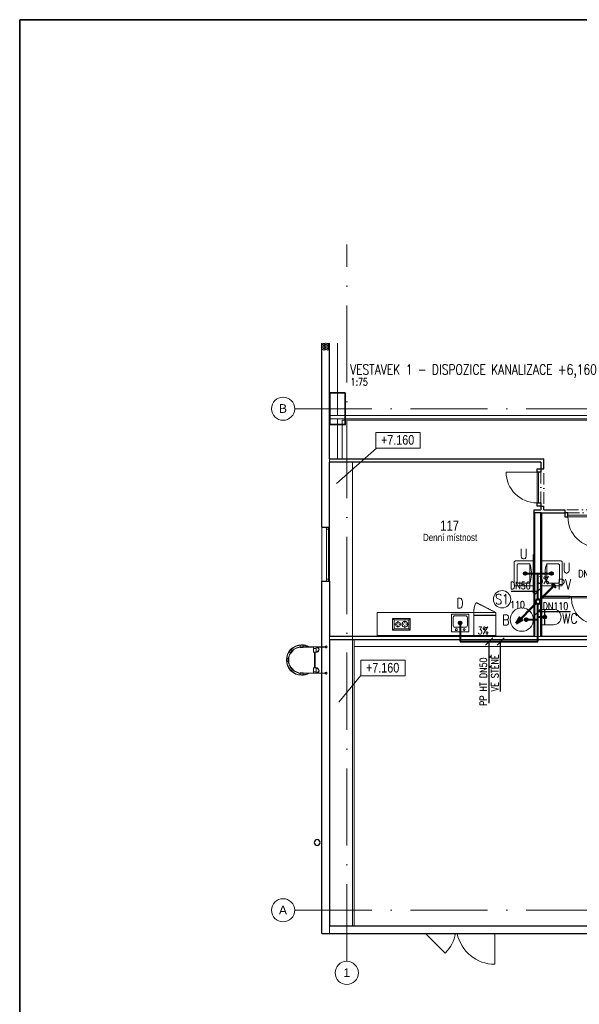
# Model space of a CAD drawing. Header units: millimetres. Extents: x -34728 to 839610, y -480656 to 464976.
# Tile 17 of 69: x -3798 to 10706, y 27349 to 52868. Entities that reach past the tile are written whole.
import ezdxf
from ezdxf.enums import TextEntityAlignment as Align

# ---------------------------------------------------------------- set-up
doc = ezdxf.new("R2010")
doc.units = ezdxf.units.MM
for name, pattern in [('A_CARA_07', [7, 5, -2]), ('ČERCHOVANÁ', [25.4, 12.7, -6.35, 0, -6.35]), ('Čerchovaná 20mm', [3000, 2000, -500, 0, -500]), ('Čerchovaná 3mm', [500, 300, -100, 0, -100])]:
    doc.linetypes.add(name, pattern=pattern)
doc.layers.get('0').update_dxf_attribs({"color": 9})
doc.layers.get('Defpoints').update_dxf_attribs({"color": 140})
for name, color, linetype, lineweight in [('05_ŠRAFY', 253, 'Continuous', 9), ('CA_DVERE', 9, 'Continuous', 13), ('CA_DVERE18', 9, 'Continuous', 9), ('CA_DVERE25', 9, 'Continuous', 9), ('CA_DVERE_NEVHRA1', 9, 'Čerchovaná 3mm', 13), ('CA_KOTY', 9, 'Continuous', 9), ('CA_OKNA25', 9, 'Continuous', 13), ('CA_OSY', 9, 'ČERCHOVANÁ', 9), ('CA_PODLAHA25', 9, 'Continuous', 13), ('CA_POHHRA25', 9, 'Continuous', 13), ('CA_REZY', 9, 'Continuous', 25), ('CA_SRAFY', 9, 'Continuous', 25), ('CA_TEXT25', 9, 'Continuous', 9), ('CA_TEXT35', 9, 'Continuous', 9), ('CA_ZARIZPRED', 5, 'Continuous', 13), ('CKBUBLINY', 6, 'Continuous', 18), ('ostatni_TL', 7, 'Continuous', 20), ('PL_KANAL', 240, 'Continuous', 40), ('PL_Z-stoupacky2', 2, 'Continuous', 50), ('TEXT25', 3, 'Continuous', 25), ('TEXT35', 1, 'Continuous', 35)]:
    doc.layers.add(name, color=color, linetype=linetype, lineweight=lineweight)
doc.styles.add('ARIAL', font='arial.ttf', dxfattribs={"width": 0.9})
doc.styles.add('Arial_1', font='arial.ttf', dxfattribs={"height": 450})
doc.styles.add('Arial_3', font='arial.ttf', dxfattribs={"width": 0.8, "height": 250})
doc.styles.add('Arial_4', font='arial.ttf', dxfattribs={"width": 0.8, "height": 350})
doc.styles.add('ROMANS', font='romans', dxfattribs={"width": 0.8})

# ---------------------------------------------------------------- blocks, each defined once
blk = doc.blocks.new('A$C1F353BCB')
at = {"layer": 'PL_Z-stoupacky2', "linetype": 'ByBlock', "ltscale": 10}
for p, q in [((-44, -44), (-567, -567)), ((-461, -390), (-567, -567)), ((-567, -567), (-390, -461))]:
    blk.add_line(p, q, dxfattribs=at)
blk.add_circle((0, 0), 62.5, dxfattribs=at)
blk = doc.blocks.new('A$C806126b3')
at = {"layer": 'PL_KANAL'}
h = blk.add_hatch(color=256, dxfattribs=at)
h.dxf.hatch_style = 1
edge = h.paths.add_edge_path()
edge.add_arc((0, 0), 25, 0, 360)
blk.add_circle((0, 0), 25, dxfattribs=at)
blk = doc.blocks.new('A$Cb77a6727')
at = {"layer": 'PL_Z-stoupacky2', "color": 2, "linetype": 'ByBlock', "ltscale": 10}
for p, q in [((44, 44), (426, 426)), ((390, 461), (355, 426)), ((390, 461), (461, 390)), ((461, 390), (426, 355))]:
    blk.add_line(p, q, dxfattribs=at)
blk.add_circle((0, 0), 62.5, dxfattribs=at)
blk = doc.blocks.new('Waschbecken 02 645 x 550 - Waschbecken-807663-PŮDORYS _6_160  _ vestvek V1')
at = {"layer": 'CA_ZARIZPRED'}
for p, q in [((-200, 250), (-200, 150)), ((-200, 150), (-200, -220)), ((-135, 150), (-126, 150)), ((-125, -145), (-125, 150)), ((371, 150), (-125, 150)), ((-125, 150), (-125, 150)), ((73, 30), (173, 30)), ((103, 172), (103, 168)), ((123, -20), (123, 80)), ((143, 168), (143, 172)), ((371, 150), (371, -145)), ((371, 150), (381, 150)), ((371, 150), (371, 150)), ((446, 150), (446, 250)), ((446, -220), (446, 150)), ((-170, -250), (416, -250)), ((341, -175), (-95, -175))]:
    blk.add_line(p, q, dxfattribs=at)
at = {"layer": 'CA_ZARIZPRED', "flags": 128}
for points in [[(-126, 150), (-81, 167), (-28, 181), (30, 190), (91, 195), (154, 195), (216, 190), (274, 181), (327, 167), (371, 150)], [(-200, -220), (-200, -221), (-200, -222), (-200, -224), (-200, -225), (-199, -226), (-199, -227), (-199, -228), (-198, -229), (-198, -231), (-198, -232), (-197, -233), (-197, -234), (-196, -235), (-195, -236), (-195, -237), (-194, -238), (-193, -239), (-193, -240), (-192, -241), (-191, -242), (-190, -242), (-189, -243), (-188, -244), (-187, -245), (-186, -245), (-185, -246), (-184, -246), (-183, -247), (-182, -248), (-181, -248), (-180, -248), (-179, -249), (-177, -249), (-176, -249), (-175, -250), (-174, -250), (-173, -250), (-172, -250), (-170, -250), (-170, -250)], [(-95, -175), (-96, -175), (-97, -175), (-99, -175), (-100, -175), (-101, -174), (-102, -174), (-103, -174), (-104, -173), (-106, -173), (-107, -173), (-108, -172), (-109, -172), (-110, -171), (-111, -170), (-112, -170), (-113, -169), (-114, -168), (-115, -168), (-116, -167), (-117, -166), (-117, -165), (-118, -164), (-119, -163), (-120, -162), (-120, -161), (-121, -160), (-121, -159), (-122, -158), (-123, -157), (-123, -156), (-123, -155), (-124, -154), (-124, -152), (-124, -151), (-125, -150), (-125, -149), (-125, -148), (-125, -147), (-125, -145), (-125, -145)], [(371, -145), (371, -146), (371, -147), (371, -149), (370, -150), (370, -151), (370, -152), (370, -153), (369, -154), (369, -156), (368, -157), (368, -158), (367, -159), (367, -160), (366, -161), (366, -162), (365, -163), (364, -164), (363, -165), (363, -166), (362, -167), (361, -167), (360, -168), (359, -169), (358, -170), (357, -170), (356, -171), (355, -171), (354, -172), (353, -173), (352, -173), (351, -173), (349, -174), (348, -174), (347, -174), (346, -175), (345, -175), (344, -175), (342, -175), (341, -175), (341, -175)], [(416, -250), (417, -250), (418, -250), (419, -250), (421, -250), (422, -249), (423, -249), (424, -249), (425, -248), (426, -248), (427, -248), (429, -247), (430, -247), (431, -246), (432, -245), (433, -245), (434, -244), (435, -243), (436, -243), (436, -242), (437, -241), (438, -240), (439, -239), (440, -238), (440, -237), (441, -236), (442, -235), (442, -234), (443, -233), (443, -232), (444, -231), (444, -230), (445, -229), (445, -227), (445, -226), (445, -225), (446, -224), (446, -223), (446, -222), (446, -220), (446, -220)]]:
    blk.add_lwpolyline(points, dxfattribs=at)
at = {"layer": 'CA_ZARIZPRED'}
for centre, start, end in [((-170, -220), 180, 195), ((-170, -220), 210, 225), ((-170, -220), 255, 270), ((-95, -145), 180, 195), ((-95, -145), 255, 270), ((341, -145), 270, 285), ((341, -145), 345, 0), ((416, -220), 270, 285), ((416, -220), 300.3334, 315), ((416, -220), 345, 0)]:
    blk.add_arc(centre, 30, start, end, dxfattribs=at)
for start_param, end_param in [(3.142504, 6.284097), (0.000912, 3.142504)]:
    blk.add_ellipse((123, 168), major_axis=(-20, 0), ratio=0.352391, start_param=start_param, end_param=end_param, dxfattribs=at)
blk = doc.blocks.new('M_Chladnička - 600 x 660mm-807744-PŮDORYS _6_160  _ vestvek V1')
at = {"layer": 'CA_ZARIZPRED', "color": 9}
for p, q in [((-339, -258), (-339, 266)), ((-339, 266), (231, 266)), ((231, 266), (231, -258)), ((231, -258), (-339, -258)), ((-339, -258), (-339, -334)), ((231, -258), (-339, -258)), ((231, -261), (-339, -261)), ((-339, -261), (-339, -334)), ((-339, -334), (231, -334)), ((-339, -334), (231, -334)), ((231, -334), (231, -258)), ((231, -334), (231, -261))]:
    blk.add_line(p, q, dxfattribs=at)
at = {"layer": 'CA_ZARIZPRED', "color": 9, "linetype": 'A_CARA_07', "lineweight": 9}
blk.add_line((169, -592), (-339, -334), dxfattribs=at)
blk.add_arc((-339, -334), 570, 333.0558, 0, dxfattribs=at)
blk = doc.blocks.new('CZ-Dveře_otočné_jednokřídlé_OCZ - CZ-Dveře_otočné_jednokřídlé_900-2375230-PŮDORYS _6_160  _ vestvek V1')
at = {"layer": 'CA_DVERE18'}
blk.add_line((400, 140), (400, 940), dxfattribs=at)
blk.add_arc((400, 140), 800, 90, 180, dxfattribs=at)
at = {"layer": 'CA_DVERE25', "lineweight": 25}
for p, q in [((-480, 40), (-480, 140)), ((-480, 140), (-400, 140)), ((-400, 40), (-480, 40)), ((-400, 140), (-400, 40)), ((400, 40), (400, 140)), ((400, 140), (480, 140)), ((480, 40), (400, 40)), ((480, 140), (480, 40))]:
    blk.add_line(p, q, dxfattribs=at)
at = {"layer": 'CA_DVERE25'}
for p, q in [((-400, 100), (-400, 140)), ((-400, 140), (400, 140)), ((400, 100), (-400, 100)), ((400, 140), (400, 100))]:
    blk.add_line(p, q, dxfattribs=at)
at = {"layer": 'CA_DVERE_NEVHRA1'}
for p, q in [((-400, 40), (400, 40)), ((-425, -40), (425, -40))]:
    blk.add_line(p, q, dxfattribs=at)
blk = doc.blocks.new('Žebřík s ochrannou klecí - Standardní-1797128-PŮDORYS _6_160  _ vestvek V1')
at = {"layer": 'CA_ZARIZPRED', "color": 9}
for p, q in [((-37, 977), (-37, 1021)), ((38, 1021), (-37, 1021)), ((38, 1021), (38, 977)), ((-219, 955), (-277, 907)), ((-248, 873), (-277, 907)), ((-187, 917), (-245, 868)), ((-245, 868), (-240, 862)), ((-240, 862), (-182, 911)), ((-219, 955), (-190, 920)), ((-182, 911), (-187, 917)), ((38, 971), (-37, 971)), ((-37, 971), (-37, 963)), ((-37, 963), (38, 963)), ((38, 963), (38, 971)), ((187, 917), (182, 911)), ((182, 911), (240, 862)), ((245, 868), (187, 917)), ((190, 920), (219, 955)), ((277, 907), (219, 955)), ((240, 862), (245, 868)), ((277, 907), (248, 873)), ((-386, 673), (-341, 673)), ((-386, 673), (-386, 598)), ((-344, 598), (-386, 598)), ((-344, 635), (-344, 0)), ((-328, 673), (-336, 673)), ((-336, 673), (-336, 598)), ((-336, 330), (-336, 635)), ((-336, 598), (-328, 598)), ((-328, 598), (-328, 673)), ((336, 673), (326, 673)), ((326, 673), (326, 598)), ((326, 598), (336, 598)), ((336, 598), (336, 673)), ((336, 635), (336, 330)), ((341, 673), (386, 673)), ((344, 0), (344, 635)), ((386, 598), (344, 598)), ((386, 598), (386, 673)), ((-302, 330), (-336, 330)), ((-336, 0), (-336, 255)), ((-336, 255), (-302, 255)), ((-302, 255), (-302, 330)), ((-302, 330), (-200, 330)), ((-200, 255), (-302, 255)), ((-200, 330), (-200, 255)), ((200, 303), (-200, 303)), ((-200, 283), (200, 283)), ((200, 330), (302, 330)), ((200, 330), (200, 255)), ((302, 255), (200, 255)), ((336, 330), (302, 330)), ((302, 330), (302, 255)), ((302, 255), (336, 255)), ((336, 255), (336, 0)), ((-336, 0), (-344, 0)), ((336, 0), (344, 0))]:
    blk.add_line(p, q, dxfattribs=at)
for centre, radius, start, end in [((0, 635), 394, 360, 180), ((0, 635), 386, 135.599, 174.4058), ((0, 635), 344, 0, 180), ((0, 635), 336, 0, 180), ((0, 635), 386, 95.5942, 124.4106), ((0, 635), 336, 105.7241, 105.8824), ((0, 635), 386, 55.5942, 84.4058), ((0, 635), 386, 5.5942, 44.4058), ((0, 635), 394, 180, 209.1783), ((0, 635), 386, 185.5932, 206.627), ((0, 635), 394, 330.8217, 0), ((0, 635), 386, 333.373, 354.4068), ((-272, 255), 72, 206.0868, 360), ((-272, 255), 64, 180, 0), ((272, 255), 72, 180, 333.9132), ((272, 255), 64, 180, 360), ((-340, 0), 25.4, 99.1321, 270), ((-340, 0), 25.4, 160.8271, 165), ((-340, 0), 25.4, 175.5223, 180), ((-340, 0), 25.4, 146.15, 152.9213), ((-340, 0), 25.4, 131.4854, 135), ((-340, 0), 25.4, 116.8297, 123.6126), ((-340, 0), 25.4, 102.1779, 108.9464), ((-340, 0), 25.4, 270, 81.0107), ((-340, 0), 25.4, 71.1059, 77.8904), ((-340, 0), 25.4, 56.4369, 63.2327), ((-340, 0), 25.4, 45, 48.571), ((-340, 0), 25.4, 27.1206, 33.9004), ((-340, 0), 25.4, 15, 19.2173), ((-340, 0), 25.4, 0, 4.5161), ((340, 0), 25.4, 98.9893, 270), ((340, 0), 25.4, 160.7827, 165), ((340, 0), 25.4, 175.4839, 180), ((340, 0), 25.4, 146.0996, 152.8794), ((340, 0), 25.4, 131.429, 135), ((340, 0), 25.4, 116.7673, 123.5631), ((340, 0), 25.4, 102.1096, 108.8941), ((340, 0), 25.4, 270, 80.8679), ((340, 0), 25.4, 71.0536, 77.8221), ((340, 0), 25.4, 56.3874, 63.1703), ((340, 0), 25.4, 45, 48.5146), ((340, 0), 25.4, 27.0787, 33.85), ((340, 0), 25.4, 15, 19.1729), ((340, 0), 25.4, 0, 4.4777), ((-340, 0), 25.4, 190.2451, 195), ((-340, 0), 25.4, 205.0139, 210), ((-340, 0), 25.4, 219.8676, 225), ((-340, 0), 25.4, 234.9075, 240), ((-340, 0), 25.4, 300, 305.1067), ((-340, 0), 25.4, 315, 320.1527), ((-340, 0), 25.4, 330, 335.0125), ((-340, 0), 25.4, 345, 349.7872), ((340, 0), 25.4, 190.2128, 195), ((340, 0), 25.4, 204.9875, 210), ((340, 0), 25.4, 219.8473, 225), ((340, 0), 25.4, 234.8933, 240), ((340, 0), 25.4, 300, 305.0925), ((340, 0), 25.4, 315, 320.1324), ((340, 0), 25.4, 330, 334.9861), ((340, 0), 25.4, 345, 349.7549)]:
    blk.add_arc(centre, radius, start, end, dxfattribs=at)
blk = doc.blocks.new('HP_1x1 - 1500x1500-2416460-PŮDORYS _6_160  _ vestvek V1')
at = {"layer": 'CA_OKNA25', "lineweight": 9}
for p, q in [((-700, -25), (700, -25)), ((-700, -25), (-700, -75)), ((-700, -75), (700, -75)), ((-650, -25), (-650, -75)), ((650, -25), (650, -75)), ((700, -25), (700, -75))]:
    blk.add_line(p, q, dxfattribs=at)
blk = doc.blocks.new('CZ-Dveře_otočné_dvoukřídlé_OCZ typ2 - CZ-Dveře_otočné_dvoukřídlé_2x3_5-2140954-PŮDORYS _6_160  _ vestvek V1')
at = {"layer": 'CA_DVERE18'}
for p, q in [((-800, -100), (-293, -607)), ((1000, -100), (1000, -900))]:
    blk.add_line(p, q, dxfattribs=at)
for centre, start, end in [((-1000, 100), 315, 348.4386), ((1000, 100), 191.5614, 270)]:
    blk.add_arc(centre, 1000, start, end, dxfattribs=at)
blk = doc.blocks.new('Kuchyňská linka_ malá1 - 1372mm-2331933-PŮDORYS _6_160  _ vestvek V1')
at = {"layer": 'CA_ZARIZPRED', "linetype": 'A_CARA_07', "lineweight": 9}
blk.add_line((-1231, -610), (1269, -610), dxfattribs=at)
blk = doc.blocks.new('M_Deska linky s výlevkou1 - Hloubka 600mm 2-2334104-PŮDORYS _6_160  _ vestvek V1')
at = {"layer": 'CA_ZARIZPRED', "color": 9, "lineweight": 9}
for p, q in [((1300, 0), (-1200, 0)), ((-1200, 0), (-1200, -10)), ((1300, -610), (1300, 0)), ((-1200, -19), (1300, -19)), ((-1200, -610), (1300, -610))]:
    blk.add_line(p, q, dxfattribs=at)
blk = doc.blocks.new('M_Kuchyňský dřez_ ostrůvek - 450 x 450mm-807841-PŮDORYS _6_160  _ vestvek V1')
at = {"layer": 'CA_ZARIZPRED'}
for p, q in [((241, 227), (-209, 227)), ((-209, 227), (-209, -223)), ((-171, 62), (-171, -134)), ((3, 113), (-120, 113)), ((3, 170), (3, 53)), ((28, 170), (28, 53)), ((152, 113), (28, 113)), ((203, -134), (203, 62)), ((241, -223), (241, 227)), ((-209, -223), (241, -223)), ((-120, -185), (152, -185))]:
    blk.add_line(p, q, dxfattribs=at)
for centre, radius, start, end in [((-120, 62), 50.8, 90, 180), ((-84, 170), 25.4, 360, 180), ((-84, 170), 25.4, 180, 0), ((16, 0), 25.4, 360, 180), ((16, 0), 25.4, 180, 0), ((16, 170), 12.7, 360, 180), ((16, 53), 12.7, 180, 0), ((117, 172), 25.4, 360, 180), ((117, 172), 25.4, 180, 0), ((152, 62), 50.8, 360, 90), ((-120, -134), 50.8, 180, 270), ((152, -134), 50.8, 270, 0)]:
    blk.add_arc(centre, radius, start, end, dxfattribs=at)
blk = doc.blocks.new('M_Sporák_ 2 jedn_ - 305 x 457mm-807844-PŮDORYS _6_160  _ vestvek V1')
at = {"layer": 'CA_ZARIZPRED', "color": 9}
for p, q in [((-76, 259), (-38, 221)), ((-76, -198), (-76, 259)), ((-76, 259), (229, 259)), ((229, 259), (191, 221)), ((229, 259), (229, -198)), ((-38, -160), (-38, 221)), ((-38, 221), (191, 221)), ((51, 119), (-13, 119)), ((76, 144), (76, 208)), ((76, 94), (76, 56)), ((102, 119), (165, 119)), ((191, 221), (191, -160)), ((-76, -198), (-38, -160)), ((229, -198), (-76, -198)), ((191, -160), (-38, -160)), ((57, -59), (-6, -59)), ((76, -40), (76, -2)), ((76, -78), (76, -141)), ((95, -59), (159, -59)), ((229, -198), (191, -160))]:
    blk.add_line(p, q, dxfattribs=at)
for centre, radius, start, end in [((76, 119), 76.2, 360, 180), ((76, 119), 76.2, 180, 0), ((76, -59), 63.5, 360, 180), ((76, -59), 63.5, 180, 0)]:
    blk.add_arc(centre, radius, start, end, dxfattribs=at)
blk = doc.blocks.new('HP_Jednokridle-oboustrana-zaruben1 - 700x1970-1359875-PŮDORYS _6_160  _ vestvek V1')
at = {"layer": 'CA_DVERE'}
for p, q in [((-370, 15), (-370, 715)), ((-420, 15), (-370, 15)), ((-370, 15), (-370, -15)), ((-370, 15), (330, 15)), ((330, 15), (330, -15)), ((330, 15), (380, 15)), ((-420, -15), (-370, -15)), ((-370, -15), (330, -15)), ((330, -15), (380, -15))]:
    blk.add_line(p, q, dxfattribs=at)
blk.add_arc((-370, 15), 700, 0, 90, dxfattribs=at)
at = {"layer": 'CA_DVERE_NEVHRA1'}
for p, q in [((-370, 15), (330, 15)), ((330, -15), (-370, -15))]:
    blk.add_line(p, q, dxfattribs=at)
blk = doc.blocks.new('WC 01 - WC-807661-PŮDORYS _6_160  _ vestvek V1')
at = {"layer": 'CA_ZARIZPRED'}
for p, q in [((-200, 280), (-200, 210)), ((200, 210), (200, 280)), ((-200, 210), (200, 210)), ((-200, 200), (-200, 210)), ((200, 200), (-200, 200)), ((-200, 200), (-200, -20)), ((200, 210), (200, 200)), ((200, -20), (200, 200))]:
    blk.add_line(p, q, dxfattribs=at)
blk.add_arc((0, -20), 200, 180, 360, dxfattribs=at)
blk = doc.blocks.new('Waschbecken 02 645 x 550 - Waschbecken-V2-PŮDORYS _6_160  _ vestvek V1')
at = {"layer": 'CA_ZARIZPRED'}
for p, q in [((-200, 280), (-200, 150)), ((446, 150), (446, 280)), ((-200, 150), (-200, -220)), ((-135, 150), (-126, 150)), ((-125, -145), (-125, 150)), ((371, 150), (-125, 150)), ((-125, 150), (-125, 150)), ((73, 30), (173, 30)), ((103, 172), (103, 168)), ((123, -20), (123, 80)), ((143, 168), (143, 172)), ((371, 150), (371, -145)), ((371, 150), (381, 150)), ((371, 150), (371, 150)), ((446, -220), (446, 150)), ((-170, -250), (416, -250)), ((341, -175), (-95, -175))]:
    blk.add_line(p, q, dxfattribs=at)
at = {"layer": 'CA_ZARIZPRED', "flags": 128}
for points in [[(-126, 150), (-81, 167), (-28, 181), (30, 190), (91, 195), (154, 195), (216, 190), (274, 181), (327, 167), (371, 150)], [(-200, -220), (-200, -221), (-200, -222), (-200, -224), (-200, -225), (-199, -226), (-199, -227), (-199, -228), (-198, -229), (-198, -231), (-198, -232), (-197, -233), (-197, -234), (-196, -235), (-195, -236), (-195, -237), (-194, -238), (-193, -239), (-193, -240), (-192, -241), (-191, -242), (-190, -242), (-189, -243), (-188, -244), (-187, -245), (-186, -245), (-185, -246), (-184, -246), (-183, -247), (-182, -248), (-181, -248), (-180, -248), (-179, -249), (-177, -249), (-176, -249), (-175, -250), (-174, -250), (-173, -250), (-172, -250), (-170, -250), (-170, -250)], [(-95, -175), (-96, -175), (-97, -175), (-99, -175), (-100, -175), (-101, -174), (-102, -174), (-103, -174), (-104, -173), (-106, -173), (-107, -173), (-108, -172), (-109, -172), (-110, -171), (-111, -170), (-112, -170), (-113, -169), (-114, -168), (-115, -168), (-116, -167), (-117, -166), (-117, -165), (-118, -164), (-119, -163), (-120, -162), (-120, -161), (-121, -160), (-121, -159), (-122, -158), (-123, -157), (-123, -156), (-123, -155), (-124, -154), (-124, -152), (-124, -151), (-125, -150), (-125, -149), (-125, -148), (-125, -147), (-125, -145), (-125, -145)], [(371, -145), (371, -146), (371, -147), (371, -149), (370, -150), (370, -151), (370, -152), (370, -153), (369, -154), (369, -156), (368, -157), (368, -158), (367, -159), (367, -160), (366, -161), (366, -162), (365, -163), (364, -164), (363, -165), (363, -166), (362, -167), (361, -167), (360, -168), (359, -169), (358, -170), (357, -170), (356, -171), (355, -171), (354, -172), (353, -173), (352, -173), (351, -173), (349, -174), (348, -174), (347, -174), (346, -175), (345, -175), (344, -175), (342, -175), (341, -175), (341, -175)], [(416, -250), (417, -250), (418, -250), (419, -250), (421, -250), (422, -249), (423, -249), (424, -249), (425, -248), (426, -248), (427, -248), (429, -247), (430, -247), (431, -246), (432, -245), (433, -245), (434, -244), (435, -243), (436, -243), (436, -242), (437, -241), (438, -240), (439, -239), (440, -238), (440, -237), (441, -236), (442, -235), (442, -234), (443, -233), (443, -232), (444, -231), (444, -230), (445, -229), (445, -227), (445, -226), (445, -225), (446, -224), (446, -223), (446, -222), (446, -220), (446, -220)]]:
    blk.add_lwpolyline(points, dxfattribs=at)
at = {"layer": 'CA_ZARIZPRED'}
for centre, start, end in [((-170, -220), 180, 195), ((-170, -220), 210, 225), ((-170, -220), 255, 270), ((-95, -145), 180, 195), ((-95, -145), 255, 270), ((341, -145), 270, 285), ((341, -145), 345, 0), ((416, -220), 270, 285), ((416, -220), 300, 315), ((416, -220), 345, 0)]:
    blk.add_arc(centre, 30, start, end, dxfattribs=at)
for start_param, end_param in [(3.142504, 6.284097), (0.000912, 3.142504)]:
    blk.add_ellipse((123, 168), major_axis=(-20, 0), ratio=0.352391, start_param=start_param, end_param=end_param, dxfattribs=at)
blk = doc.blocks.new('CZ-Dveře_otočné_jednokřídlé_OCZ - CZ-Dveře_otočné_jednokřídlé_900-2406754-PŮDORYS _6_160  _ vestvek V1')
at = {"layer": 'CA_DVERE18'}
blk.add_line((400, -140), (400, -940), dxfattribs=at)
blk.add_arc((400, -140), 800, 180, 270, dxfattribs=at)
at = {"layer": 'CA_DVERE25', "lineweight": 25}
for p, q in [((-400, -40), (-480, -40)), ((-480, -40), (-480, -140)), ((-480, -140), (-400, -140)), ((-400, -140), (-400, -40)), ((480, -40), (400, -40)), ((400, -40), (400, -140)), ((400, -140), (480, -140)), ((480, -140), (480, -40))]:
    blk.add_line(p, q, dxfattribs=at)
at = {"layer": 'CA_DVERE25'}
for p, q in [((400, -100), (-400, -100)), ((-400, -100), (-400, -140)), ((-400, -140), (400, -140)), ((400, -140), (400, -100))]:
    blk.add_line(p, q, dxfattribs=at)
at = {"layer": 'CA_DVERE_NEVHRA1'}
for p, q in [((-425, 40), (425, 40)), ((-400, -40), (400, -40))]:
    blk.add_line(p, q, dxfattribs=at)
blk = doc.blocks.new('Osnova - Bublina osnovy 12mm-4850-PŮDORYS _6_160  _ vestvek V1')
at = {"layer": 'CA_TEXT35'}
blk.add_circle((0, 0), 6, dxfattribs=at)
blk = doc.blocks.new('Výškové kóty - Obdélník kolem výškové kóty-410351-PŮDORYS _6_160  _ vestvek V1')
at = {"layer": 'CA_KOTY'}
for p, q in [((6.6, 4.06), (-4.9, 4.06)), ((-4.9, 0), (-4.9, 4.06)), ((-4.9, 4.06), (6.6, 4.06)), ((6.6, 4.06), (6.6, 0)), ((6.6, 0), (-4.9, 0))]:
    blk.add_line(p, q, dxfattribs=at)
blk = doc.blocks.new('A$C06b9d8cb')
at = {"layer": 'CA_SRAFY', "lineweight": 9}
h = blk.add_hatch(dxfattribs=at)
h.set_pattern_fill('FP_5', color=256, angle=-113.578, style=0, pattern_type=2)
h.set_pattern_definition([(336.422, (-645.14, 19392.313), (97.1756, 5e-05), [16.779, -8.852, 44.162, -8.852, -27.382]), (336.422, (-645.14, 19392.313), (97.1756, 5e-05), [-78.645, 16.779, -10.603]), (23.578, (-645.14, 19417.76), (-0.0001, 42.41054), [16.779, -8.852, 44.162, -8.852, -27.382]), (23.578, (-645.14, 19417.76), (-0.0001, 42.41054), [-78.645, 16.779, -10.603]), (270, (-645.14, 19417.76), (97.175, 2e-13), [25.446, -16.964]), (270, (-557.68, 19396.55), (97.175, 2e-13), [25.446, -16.964]), (1e-13, (-629.762, 19424.47), (-7e-14, 42.411), [8.112, -89.063]), (1e-13, (-581.174, 19403.266), (-7e-14, 42.411), [8.112, -89.063]), (1e-13, (-629.762, 19385.6), (-7e-14, 42.411), [8.112, -89.063]), (1e-13, (-581.174, 19364.395), (-7e-14, 42.411), [8.112, -89.063])])
h.paths.add_polyline_path([(-450, 14700), (-650, 14700), (-650, 14515), (-450, 14515)])
at = {"layer": 'CA_KOTY'}
for p, q in [((-266, 11062), (768, 11981)), ((768, 11981), (1411, 11981)), ((-204, 5393), (358, 6076)), ((358, 6076), (1023, 6076))]:
    blk.add_line(p, q, dxfattribs=at)
at = {"layer": 'CA_PODLAHA25'}
for p, q in [((-240, 14700), (-240, 12820)), ((-240, 12740), (-240, 11698)), ((17165, 12700), (-120, 12700)), ((-120, 12700), (-120, 11698)), ((150, -400), (150, 11618)), ((-450, 9930), (-450, 7020)), ((15850, 6840), (190, 6840))]:
    blk.add_line(p, q, dxfattribs=at)
at = {"layer": 'CA_POHHRA25'}
for p, q in [((-450, 12820), (17275, 12820)), ((17195, 12740), (-450, 12740)), ((-450, 11698), (-450, 11618)), ((4872, 10300), (4872, 7100)), ((5022, 10300), (5022, 7100)), ((5055, 10300), (5035, 10300)), ((-650, 8530), (-650, 9930)), ((5035, 8100), (5035, 8130)), ((190, 7020), (190, -400)), ((5055, 7100), (4860, 7100)), ((-450, -600), (-450, -400))]:
    blk.add_line(p, q, dxfattribs=at)
blk.add_circle((4536, 7534), 302, dxfattribs=at)
at = {"layer": 'CA_REZY'}
for p, q in [((-650, 9930), (-650, 14700)), ((-450, 11698), (-450, 14700)), ((-450, 11698), (5110, 11698)), ((-450, 9930), (-450, 11618)), ((5030, 11618), (-450, 11618)), ((5030, 11618), (5030, 11438)), ((5110, 11438), (5110, 11698)), ((5030, 11438), (5110, 11438)), ((5030, 10478), (5030, 10380)), ((5030, 10478), (5110, 10478)), ((5110, 10380), (5110, 10478)), ((4860, 7100), (4860, 10380)), ((4860, 10380), (5030, 10380)), ((5035, 10300), (4860, 10300)), ((5035, 10300), (5035, 8130)), ((5055, 10300), (5650, 10300)), ((5110, 10380), (5650, 10380)), ((5650, 10380), (5650, 10300)), ((-650, 9930), (-450, 9930)), ((4840, 8220), (4840, 9220)), ((4860, 9220), (4840, 9220)), ((-650, 6830), (-650, 8530)), ((-650, 8530), (-450, 8530)), ((-450, 8530), (-450, 7100)), ((4860, 8220), (4840, 8220)), ((5770, 8130), (5035, 8130)), ((5035, 8100), (5770, 8100)), ((5035, 8100), (5035, 7100)), ((5770, 8100), (5770, 8130)), ((4860, 7100), (-450, 7100)), ((-450, 7020), (-450, -400)), ((-450, 7020), (12480, 7020)), ((6590, 7100), (5055, 7100)), ((-650, 6150), (-650, 6822)), ((-650, -600), (-650, 6142)), ((-450, -400), (15995, -400)), ((-650, -600), (19011, -600))]:
    blk.add_line(p, q, dxfattribs=at)
at = {"layer": 'CA_REZY', "lineweight": 9}
blk.add_line((5055, 10300), (5055, 7100), dxfattribs=at)
at = {"layer": 'CA_REZY'}
for start, end in [(90, 180), (0, 90), (180, 0)]:
    blk.add_arc((-769, 1756), 75, start, end, dxfattribs=at)
at = {"layer": 'CA_DVERE', "rotation": 180}
blk.add_blockref('HP_Jednokridle-oboustrana-zaruben1 - 700x1970-1359875-PŮDORYS _6_160  _ vestvek V1', (6150, 8115), dxfattribs=at)
at = {"layer": 'CA_DVERE_NEVHRA1', "rotation": 90}
blk.add_blockref('CZ-Dveře_otočné_jednokřídlé_OCZ - CZ-Dveře_otočné_jednokřídlé_900-2375230-PŮDORYS _6_160  _ vestvek V1', (5070, 10958), dxfattribs=at)
at = {"layer": 'CA_DVERE_NEVHRA1'}
for name, p in [('CZ-Dveře_otočné_jednokřídlé_OCZ - CZ-Dveře_otočné_jednokřídlé_900-2406754-PŮDORYS _6_160  _ vestvek V1', (6130, 10340)), ('CZ-Dveře_otočné_dvoukřídlé_OCZ typ2 - CZ-Dveře_otočné_dvoukřídlé_2x3_5-2140954-PŮDORYS _6_160  _ vestvek V1', (2840, -500))]:
    blk.add_blockref(name, p, dxfattribs=at)
at = {"layer": 'CA_KOTY', "extrusion": (0, 0, -1), "xscale": 99.99999999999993, "yscale": 99.99999999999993, "zscale": 99.99999999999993}
for p in [(-1411, 11981), (-1023, 6076)]:
    blk.add_blockref('Výškové kóty - Obdélník kolem výškové kóty-410351-PŮDORYS _6_160  _ vestvek V1', p, dxfattribs=at)
at = {"layer": 'CA_OKNA25', "lineweight": 9, "rotation": 90}
blk.add_blockref('HP_1x1 - 1500x1500-2416460-PŮDORYS _6_160  _ vestvek V1', (-550, 9230), dxfattribs=at)
at = {"layer": 'CA_TEXT35', "xscale": 49.99999999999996, "yscale": 49.99999999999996, "zscale": 49.99999999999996, "rotation": 270}
for p in [(-1651, 13000), (-1651, 0)]:
    blk.add_blockref('Osnova - Bublina osnovy 12mm-4850-PŮDORYS _6_160  _ vestvek V1', p, dxfattribs=at)
at = {"layer": 'CA_TEXT35', "xscale": 49.99999999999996, "yscale": 49.99999999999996, "zscale": 49.99999999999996}
blk.add_blockref('Osnova - Bublina osnovy 12mm-4850-PŮDORYS _6_160  _ vestvek V1', (0, -1622), dxfattribs=at)
at = {"layer": 'CA_ZARIZPRED'}
for name, p, rotation in [('Waschbecken 02 645 x 550 - Waschbecken-807663-PŮDORYS _6_160  _ vestvek V1', (4590, 8853), 270), ('Waschbecken 02 645 x 550 - Waschbecken-V2-PŮDORYS _6_160  _ vestvek V1', (5335, 8607), 90), ('M_Kuchyňský dřez_ ostrůvek - 450 x 450mm-807841-PŮDORYS _6_160  _ vestvek V1', (2956, 7448), 180), ('WC 01 - WC-807661-PŮDORYS _6_160  _ vestvek V1', (5335, 7600), 90), ('M_Sporák_ 2 jedn_ - 305 x 457mm-807844-PŮDORYS _6_160  _ vestvek V1', (1385, 7489), 270), ('Žebřík s ochrannou klecí - Standardní-1797128-PŮDORYS _6_160  _ vestvek V1', (-537, 6486), 90)]:
    blk.add_blockref(name, p, dxfattribs=dict(at, rotation=rotation))
at = {"layer": 'CA_ZARIZPRED', "linetype": 'A_CARA_07', "lineweight": 9, "rotation": 180}
for name, p in [('M_Chladnička - 600 x 660mm-807744-PŮDORYS _6_160  _ vestvek V1', (3521, 7384)), ('Kuchyňská linka_ malá1 - 1372mm-2331933-PŮDORYS _6_160  _ vestvek V1', (2059, 7107))]:
    blk.add_blockref(name, p, dxfattribs=at)
at = {"layer": 'CA_ZARIZPRED', "lineweight": 9, "rotation": 180}
blk.add_blockref('M_Deska linky s výlevkou1 - Hloubka 600mm 2-2334104-PŮDORYS _6_160  _ vestvek V1', (2089, 7107), dxfattribs=at)
at = {"layer": 'CA_KOTY', "char_height": 250, "width": 1019.23, "attachment_point": 1, "line_spacing_factor": 0.941778, "style": 'Arial_3'}
for insert in [(886, 12317), (498, 6412)]:
    blk.add_mtext('+7.160', dxfattribs=dict(at, insert=insert))
at = {"layer": 'CA_TEXT25', "attachment_point": 1}
for s, insert, char_height, width, style in [('117', (2419, 10100), 262.5, 606.08, 'Arial_4'), ('Denní místnost', (1972, 9757), 187.5, 1702.78, 'Arial_3'), ('\\fArial|b0|i0|c238|p34|;.', (3511, 7559), 300, 144.3, 'ARIAL')]:
    blk.add_mtext(s, dxfattribs=dict(at, insert=insert, char_height=char_height, width=width, style=style))
at = {"layer": 'CA_TEXT35', "char_height": 225, "attachment_point": 1, "style": 'Arial_1', "bg_fill": 3, "box_fill_scale": 1.25, "bg_fill_color": 256, "bg_fill_true_color": 13158600, "bg_fill_transparency": 0}
for s, insert, width in [('\\fArial|b0|i0|c238|p34|;B', (-1759, 13118), 256.54), ('\\fArial|b0|i0|c238|p34|;A', (-1759, 118), 256.54), ('\\fArial|b0|i0|c238|p34|;1', (-89, -1506), 212.45)]:
    blk.add_mtext(s, dxfattribs=dict(at, insert=insert, width=width))
at = {"layer": 'CA_OSY', "linetype": 'Čerchovaná 20mm'}
for p, q in [((0, -1322), (0, 17258)), ((-1351, 13000), (19234, 13000)), ((-1351, 0), (19234, 0))]:
    blk.add_line(p, q, dxfattribs=at)

msp = doc.modelspace()

# ---------------------------------------------------------------- linework, layer by layer
at = {"color": 220, "lineweight": 35}
msp.add_lwpolyline([(-3797.94, 52868.13), (92217.39, 52868.13), (92217.39, -112340.41), (-3797.94, -112340.41)], close=True, dxfattribs=at)
at = {"layer": 'CKBUBLINY', "color": 5, "ltscale": 10}
msp.add_circle((8705.85, 37848.31), 225, dxfattribs=at)
at = {"layer": 'Defpoints', "lineweight": 35}
msp.add_lwpolyline([(4640.05, 43195.72), (4640.05, 42375.72), (4240.05, 42375.72), (4240.05, 43195.72)], close=True, dxfattribs=at)
at = {"layer": 'PL_KANAL'}
for p, q in [((9300, 38515.72), (9985.05, 38515.72)), ((9635.05, 37848.22), (9635.05, 38515.72)), ((9635.05, 36755.72), (9635.05, 37723.22)), ((9327.28, 37320.03), (9635.05, 37320.03)), ((9815.05, 37385.72), (9635.05, 37385.72)), ((7620, 37233.66), (7620, 36755.72)), ((7620, 36755.72), (9635.05, 36755.72))]:
    msp.add_line(p, q, dxfattribs=at)
at = {"layer": 'TEXT25'}
for p, q in [((8938.97, 38053.22), (9635.05, 38053.22)), ((9540.77, 37958.94), (9729.33, 38147.5)), ((9540.77, 37427.58), (9729.33, 37616.14)), ((10473.84, 37521.86), (9635.05, 37521.86)), ((8273.48, 36661.44), (8462.04, 36850)), ((8367.76, 35155.58), (8367.76, 36755.72)), ((8573.48, 36661.44), (8762.04, 36850)), ((8667.76, 35456.68), (8667.76, 36755.72))]:
    msp.add_line(p, q, dxfattribs=at)

# ---------------------------------------------------------------- block references
at = {"color": 220, "lineweight": 35}
msp.add_blockref('A$Cb77a6727', (9635.05, 37785.72), dxfattribs=at)
at = {"layer": '05_ŠRAFY', "color": 200, "ltscale": 0.15}
msp.add_blockref('A$C1F353BCB', (9635.05, 37785.72), dxfattribs=at)
at = {"layer": 'ostatni_TL', "color": 6, "xscale": 1.5, "yscale": 1.5, "zscale": 1.5}
for p in [(9300, 38515.72), (9985.05, 38515.72), (7620, 37233.66), (9327.28, 37320.03), (9815.05, 37385.72)]:
    msp.add_blockref('A$C806126b3', p, dxfattribs=at)

# ---------------------------------------------------------------- texts
at = {"layer": 'TEXT25', "style": 'ROMANS', "width": 0.8}
for s, p in [('1:75', (4777.7, 43386.85)), ('DN50', (8912.78, 38107.95)), ('3%%%', (9642.88, 38248.81)), ('DN110', (9757.31, 37576.59)), ('3%%%', (8070.48, 36941.57))]:
    msp.add_text(s, height=187.5, dxfattribs=at).set_placement(p)
for s, rotation, p in [('DN40', 360, (10680.28, 38417.13)), ('VE STĚNĚ', 90, (8613.03, 35461.35)), ('PP HT DN50', 90, (8313.03, 35082.78))]:
    msp.add_text(s, height=187.5, rotation=rotation, dxfattribs=at).set_placement(p)
at = {"layer": 'TEXT25', "color": 2, "style": 'ROMANS', "width": 0.8}
msp.add_text('110', height=187.5, dxfattribs=at).set_placement((8912, 37612.28))
at = {"layer": 'TEXT35', "color": 4, "style": 'ROMANS', "width": 0.8}
msp.add_text('VESTAVEK 1 - DISPOZICE KANALIZACE +6,160', height=262.5, dxfattribs=at).set_placement((4764.87, 43670.09))
at = {"layer": 'TEXT35', "style": 'ROMANS', "width": 0.8}
for s, p in [('U', (9166, 38892.33)), ('U', (10277.97, 38524.59)), ('PV', (10147.46, 38102.63)), ('D', (7519.54, 37614.36)), ('B', (8707.92, 37178.62)), ('WC', (10260.01, 37215.6))]:
    msp.add_text(s, height=262.5, dxfattribs=at).set_placement(p)
msp.add_text('S1', height=262.5, dxfattribs=at).set_placement((8705.85, 37848.31), align=Align.MIDDLE)

# ---------------------------------------------------------------- next in the draw order: block references
at = {"color": 220, "lineweight": 35}
msp.add_blockref('A$C06b9d8cb', (4680.05, 29785.72), dxfattribs=at)

doc.saveas('drawing.dxf')
